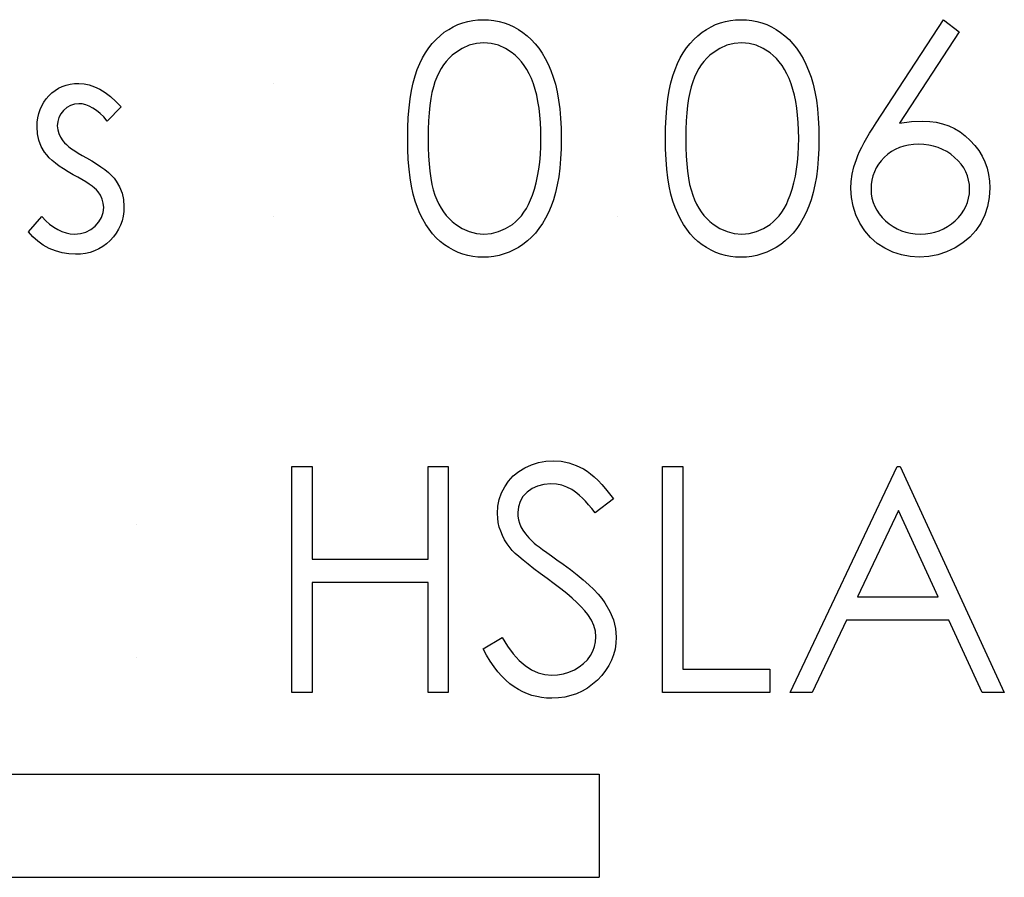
# Model space of a CAD drawing. Header units: inches. Extents: x 1687 to 2505, y -239 to -56.
# Tile 251 of 256: x 1857.508 to 1858.109, y -85.583 to -85.06. Entities that reach past the tile are written whole.
import ezdxf

# ---------------------------------------------------------------- set-up
doc = ezdxf.new("R2010")
doc.units = ezdxf.units.IN
doc.header["$LTSCALE"] = 0.5
doc.header["$MEASUREMENT"] = 0
doc.layers.add('APP-M-S', color=30, linetype='Continuous')

msp = doc.modelspace()

# ---------------------------------------------------------------- linework, layer by layer
at = {"color": 7, "linetype": 'Continuous'}
for p, q in [((1857.77252, -85.06392), (1857.77537, -85.06259)), ((1857.77537, -85.06259), (1857.77832, -85.06152)), ((1857.77832, -85.06152), (1857.78133, -85.06066)), ((1857.78133, -85.06066), (1857.78442, -85.06005)), ((1857.78442, -85.06005), (1857.78757, -85.0597)), ((1857.78757, -85.0597), (1857.79082, -85.05959)), ((1857.79082, -85.05959), (1857.79411, -85.0597)), ((1857.79411, -85.0597), (1857.79734, -85.06005)), ((1857.79734, -85.06005), (1857.80046, -85.06066)), ((1857.80046, -85.06066), (1857.80352, -85.06152)), ((1857.80352, -85.06152), (1857.8065, -85.06259)), ((1857.8065, -85.06259), (1857.8094, -85.06392)), ((1857.92975, -85.06392), (1857.93259, -85.06259)), ((1857.93259, -85.06259), (1857.93555, -85.06152)), ((1857.93555, -85.06152), (1857.93856, -85.06066)), ((1857.93856, -85.06066), (1857.94165, -85.06005)), ((1857.94165, -85.06005), (1857.94479, -85.0597)), ((1857.94479, -85.0597), (1857.94805, -85.05959)), ((1857.94805, -85.05959), (1857.95134, -85.0597)), ((1857.95134, -85.0597), (1857.95457, -85.06005)), ((1857.95457, -85.06005), (1857.95768, -85.06066)), ((1857.95768, -85.06066), (1857.96075, -85.06152)), ((1857.96075, -85.06152), (1857.96373, -85.06259)), ((1857.96373, -85.06259), (1857.96663, -85.06392)), ((1858.03045, -85.12247), (1858.07158, -85.05959)), ((1858.07157, -85.05959), (1858.0811, -85.06707)), ((1857.76201, -85.07157), (1857.76443, -85.06933)), ((1857.76443, -85.06933), (1857.76703, -85.06729)), ((1857.76703, -85.06729), (1857.76973, -85.06549)), ((1857.76973, -85.06549), (1857.77252, -85.06392)), ((1857.8094, -85.06392), (1857.81224, -85.06549)), ((1857.81224, -85.06549), (1857.81498, -85.06731)), ((1857.81498, -85.06731), (1857.8176, -85.06936)), ((1857.8176, -85.06936), (1857.82011, -85.07168)), ((1857.91923, -85.07157), (1857.92166, -85.06933)), ((1857.92166, -85.06933), (1857.92426, -85.06729)), ((1857.92426, -85.06729), (1857.92696, -85.06549)), ((1857.92696, -85.06549), (1857.92975, -85.06392)), ((1857.96663, -85.06392), (1857.96947, -85.06549)), ((1857.96947, -85.06549), (1857.9722, -85.06731)), ((1857.9722, -85.06731), (1857.97483, -85.06936)), ((1857.97483, -85.06936), (1857.97734, -85.07168)), ((1858.0811, -85.06707), (1858.04469, -85.12274)), ((1857.75762, -85.07675), (1857.75974, -85.07405)), ((1857.75974, -85.07405), (1857.76201, -85.07157)), ((1857.78224, -85.07521), (1857.77796, -85.07711)), ((1857.78668, -85.0741), (1857.78224, -85.07521)), ((1857.79124, -85.07372), (1857.78668, -85.0741)), ((1857.79574, -85.0741), (1857.79124, -85.07372)), ((1857.80013, -85.07521), (1857.79574, -85.0741)), ((1857.80438, -85.07711), (1857.80013, -85.07521)), ((1857.82011, -85.07168), (1857.82246, -85.07422)), ((1857.82246, -85.07422), (1857.82466, -85.07698)), ((1857.91484, -85.07675), (1857.91697, -85.07405)), ((1857.91697, -85.07405), (1857.91923, -85.07157)), ((1857.93947, -85.07521), (1857.93519, -85.07711)), ((1857.94391, -85.0741), (1857.93947, -85.07521)), ((1857.94847, -85.07372), (1857.94391, -85.0741)), ((1857.95296, -85.0741), (1857.94847, -85.07372)), ((1857.95735, -85.07521), (1857.95296, -85.0741)), ((1857.9616, -85.07711), (1857.95735, -85.07521)), ((1857.97734, -85.07168), (1857.97968, -85.07422)), ((1857.97968, -85.07422), (1857.98189, -85.07698)), ((1857.75378, -85.08286), (1857.75563, -85.07971)), ((1857.75563, -85.07971), (1857.75762, -85.07675)), ((1857.7718, -85.08131), (1857.76996, -85.08308)), ((1857.77379, -85.07974), (1857.7718, -85.08131)), ((1857.77796, -85.07711), (1857.77379, -85.07974)), ((1857.80854, -85.07974), (1857.80438, -85.07711)), ((1857.81053, -85.08134), (1857.80854, -85.07974)), ((1857.81241, -85.08316), (1857.81053, -85.08134)), ((1857.82466, -85.07698), (1857.82673, -85.08001)), ((1857.82673, -85.08001), (1857.82867, -85.08327)), ((1857.91101, -85.08286), (1857.91286, -85.07971)), ((1857.91286, -85.07971), (1857.91484, -85.07675)), ((1857.92903, -85.08131), (1857.92718, -85.08308)), ((1857.93102, -85.07974), (1857.92903, -85.08131)), ((1857.93519, -85.07711), (1857.93102, -85.07974)), ((1857.96577, -85.07974), (1857.9616, -85.07711)), ((1857.96776, -85.08134), (1857.96577, -85.07974)), ((1857.96964, -85.08316), (1857.96776, -85.08134)), ((1857.98189, -85.07698), (1857.98396, -85.08001)), ((1857.98396, -85.08001), (1857.9859, -85.08327)), ((1857.75058, -85.08987), (1857.7521, -85.08625)), ((1857.7521, -85.08625), (1857.75378, -85.08286)), ((1857.76662, -85.08716), (1857.76512, -85.08945)), ((1857.76822, -85.08504), (1857.76662, -85.08716)), ((1857.76996, -85.08308), (1857.76822, -85.08504)), ((1857.8142, -85.0852), (1857.81241, -85.08316)), ((1857.81586, -85.08746), (1857.8142, -85.0852)), ((1857.81741, -85.08995), (1857.81586, -85.08746)), ((1857.82867, -85.08327), (1857.83043, -85.08677)), ((1857.83043, -85.08677), (1857.83209, -85.09053)), ((1857.90781, -85.08987), (1857.90932, -85.08625)), ((1857.90932, -85.08625), (1857.91101, -85.08286)), ((1857.92384, -85.08716), (1857.92235, -85.08945)), ((1857.92544, -85.08504), (1857.92384, -85.08716)), ((1857.92718, -85.08308), (1857.92544, -85.08504)), ((1857.97143, -85.0852), (1857.96964, -85.08316)), ((1857.97309, -85.08746), (1857.97143, -85.0852)), ((1857.97463, -85.08995), (1857.97309, -85.08746)), ((1857.9859, -85.08327), (1857.98766, -85.08677)), ((1857.98766, -85.08677), (1857.98932, -85.09053)), ((1857.74923, -85.09379), (1857.75058, -85.08987)), ((1857.76374, -85.09194), (1857.7625, -85.09459)), ((1857.76512, -85.08945), (1857.76374, -85.09194)), ((1857.81884, -85.09265), (1857.81741, -85.08995)), ((1857.82017, -85.09555), (1857.81884, -85.09265)), ((1857.83209, -85.09053), (1857.83355, -85.09456)), ((1857.90645, -85.09379), (1857.90781, -85.08987)), ((1857.92097, -85.09194), (1857.91973, -85.09459)), ((1857.92235, -85.08945), (1857.92097, -85.09194)), ((1857.97607, -85.09265), (1857.97463, -85.08995)), ((1857.97739, -85.09555), (1857.97607, -85.09265)), ((1857.98932, -85.09053), (1857.99078, -85.09456)), ((1857.534, -85.10033), (1857.53635, -85.0995)), ((1857.53635, -85.0995), (1857.53881, -85.09892)), ((1857.53881, -85.09892), (1857.54137, -85.09856)), ((1857.54137, -85.09856), (1857.54408, -85.09845)), ((1857.54408, -85.09845), (1857.54728, -85.09867)), ((1857.54728, -85.09867), (1857.55048, -85.09933)), ((1857.55048, -85.09933), (1857.55371, -85.10047)), ((1857.66261, -85.09845), (1857.66261, -85.09845)), ((1857.74702, -85.10278), (1857.74804, -85.09809)), ((1857.74804, -85.09809), (1857.74923, -85.09379)), ((1857.76137, -85.09743), (1857.76038, -85.10052)), ((1857.7625, -85.09459), (1857.76137, -85.09743)), ((1857.82138, -85.0987), (1857.82017, -85.09555)), ((1857.82246, -85.10207), (1857.82138, -85.0987)), ((1857.83355, -85.09456), (1857.83485, -85.09892)), ((1857.83485, -85.09892), (1857.83593, -85.10361)), ((1857.90424, -85.10278), (1857.90527, -85.09809)), ((1857.90527, -85.09809), (1857.90645, -85.09379)), ((1857.9186, -85.09743), (1857.9176, -85.10052)), ((1857.91973, -85.09459), (1857.9186, -85.09743)), ((1857.97861, -85.0987), (1857.97739, -85.09555)), ((1857.97968, -85.10207), (1857.97861, -85.0987)), ((1857.99078, -85.09456), (1857.99208, -85.09892)), ((1857.99208, -85.09892), (1857.99315, -85.10361)), ((1857.52583, -85.10599), (1857.52771, -85.10422)), ((1857.52771, -85.10422), (1857.5297, -85.1027)), ((1857.5297, -85.1027), (1857.53179, -85.1014)), ((1857.53179, -85.1014), (1857.534, -85.10033)), ((1857.55371, -85.10047), (1857.55694, -85.10204)), ((1857.55694, -85.10204), (1857.56014, -85.10405)), ((1857.56014, -85.10405), (1857.56337, -85.10651)), ((1857.74622, -85.10786), (1857.74702, -85.10278)), ((1857.75952, -85.10397), (1857.75878, -85.10775)), ((1857.76038, -85.10052), (1857.75952, -85.10397)), ((1857.82342, -85.10566), (1857.82246, -85.10207)), ((1857.83593, -85.10361), (1857.83681, -85.10864)), ((1857.90344, -85.10786), (1857.90424, -85.10278)), ((1857.91675, -85.10397), (1857.916, -85.10775)), ((1857.9176, -85.10052), (1857.91675, -85.10397)), ((1857.98065, -85.10566), (1857.97968, -85.10207)), ((1857.99315, -85.10361), (1857.99404, -85.10864)), ((1857.52144, -85.11217), (1857.52269, -85.10999)), ((1857.52269, -85.10999), (1857.52415, -85.10792)), ((1857.52415, -85.10792), (1857.52583, -85.10599)), ((1857.54148, -85.11107), (1857.53908, -85.11184)), ((1857.54408, -85.11082), (1857.54148, -85.11107)), ((1857.5462, -85.11098), (1857.54408, -85.11082)), ((1857.54836, -85.11148), (1857.5462, -85.11098)), ((1857.55051, -85.11231), (1857.54836, -85.11148)), ((1857.56337, -85.10651), (1857.56663, -85.10941)), ((1857.56663, -85.10941), (1857.56986, -85.11278)), ((1857.74558, -85.11333), (1857.74622, -85.10786)), ((1857.75878, -85.10775), (1857.7582, -85.11192)), ((1857.8242, -85.10946), (1857.82342, -85.10566)), ((1857.82486, -85.11352), (1857.8242, -85.10946)), ((1857.83681, -85.10864), (1857.8375, -85.11399)), ((1857.90281, -85.11333), (1857.90344, -85.10786)), ((1857.916, -85.10775), (1857.91542, -85.11192)), ((1857.98142, -85.10946), (1857.98065, -85.10566)), ((1857.98209, -85.11352), (1857.98142, -85.10946)), ((1857.99404, -85.10864), (1857.99473, -85.11399)), ((1857.51907, -85.11943), (1857.51965, -85.11689)), ((1857.51965, -85.11689), (1857.52042, -85.11446)), ((1857.52042, -85.11446), (1857.52144, -85.11217)), ((1857.53315, -85.11703), (1857.53196, -85.11929)), ((1857.53483, -85.1149), (1857.53315, -85.11703)), ((1857.53685, -85.11311), (1857.53483, -85.1149)), ((1857.53908, -85.11184), (1857.53685, -85.11311)), ((1857.55269, -85.11347), (1857.55051, -85.11231)), ((1857.55484, -85.11496), (1857.55269, -85.11347)), ((1857.55705, -85.11678), (1857.55484, -85.11496)), ((1857.55926, -85.11893), (1857.55705, -85.11678)), ((1857.56986, -85.11278), (1857.56147, -85.12142)), ((1857.74511, -85.11921), (1857.74558, -85.11333)), ((1857.75773, -85.11642), (1857.7574, -85.12125)), ((1857.7582, -85.11192), (1857.75773, -85.11642)), ((1857.82535, -85.1178), (1857.82486, -85.11352)), ((1857.8375, -85.11399), (1857.838, -85.11971)), ((1857.90234, -85.11921), (1857.90281, -85.11333)), ((1857.91495, -85.11642), (1857.91462, -85.12125)), ((1857.91542, -85.11192), (1857.91495, -85.11642)), ((1857.98258, -85.1178), (1857.98209, -85.11352)), ((1857.99473, -85.11399), (1857.99522, -85.11971)), ((1857.51863, -85.12487), (1857.51874, -85.12208)), ((1857.51874, -85.12208), (1857.51907, -85.11943)), ((1857.53124, -85.12175), (1857.53099, -85.12437)), ((1857.53196, -85.11929), (1857.53124, -85.12175)), ((1857.56147, -85.12142), (1857.55926, -85.11893)), ((1857.74484, -85.12545), (1857.74511, -85.11921)), ((1857.7574, -85.12125), (1857.75717, -85.12647)), ((1857.82574, -85.1223), (1857.82535, -85.1178)), ((1857.82593, -85.12705), (1857.82574, -85.1223)), ((1857.838, -85.11971), (1857.83827, -85.12572)), ((1857.90206, -85.12545), (1857.90234, -85.11921)), ((1857.91462, -85.12125), (1857.9144, -85.12647)), ((1857.98297, -85.1223), (1857.98258, -85.1178)), ((1857.98316, -85.12705), (1857.98297, -85.1223)), ((1857.99522, -85.11971), (1857.9955, -85.12572)), ((1858.02838, -85.12567), (1858.03045, -85.12247)), ((1858.04469, -85.12274), (1858.05198, -85.12175)), ((1858.05198, -85.12175), (1858.05896, -85.12142)), ((1858.05896, -85.12142), (1858.06316, -85.12161)), ((1858.06316, -85.12161), (1858.06719, -85.12216)), ((1858.06719, -85.12216), (1858.07105, -85.12307)), ((1858.07105, -85.12307), (1858.07475, -85.12437)), ((1857.5189, -85.12912), (1857.51863, -85.12487)), ((1857.51979, -85.13309), (1857.5189, -85.12912)), ((1857.53099, -85.12437), (1857.53121, -85.12674)), ((1857.53121, -85.12674), (1857.53185, -85.12904)), ((1857.53185, -85.12904), (1857.53293, -85.1313)), ((1857.74475, -85.13207), (1857.74484, -85.12545)), ((1857.75717, -85.12647), (1857.75712, -85.13202)), ((1857.82602, -85.13202), (1857.82593, -85.12705)), ((1857.83827, -85.12572), (1857.83838, -85.13207)), ((1857.90198, -85.13207), (1857.90206, -85.12545)), ((1857.9144, -85.12647), (1857.91435, -85.13202)), ((1857.98325, -85.13202), (1857.98316, -85.12705)), ((1857.9955, -85.12572), (1857.99561, -85.13207)), ((1858.02471, -85.13171), (1858.02644, -85.12876)), ((1858.02644, -85.12876), (1858.02838, -85.12567)), ((1858.07475, -85.12437), (1858.07828, -85.12603)), ((1858.07828, -85.12603), (1858.08168, -85.12804)), ((1858.08168, -85.12804), (1858.08488, -85.13044)), ((1857.52122, -85.13687), (1857.51979, -85.13309)), ((1857.53293, -85.1313), (1857.53442, -85.13351)), ((1857.53442, -85.13351), (1857.53538, -85.13464)), ((1857.53538, -85.13464), (1857.5366, -85.1358)), ((1857.74484, -85.13864), (1857.74475, -85.13207)), ((1857.75712, -85.13202), (1857.75717, -85.13754)), ((1857.82593, -85.13699), (1857.82602, -85.13202)), ((1857.83838, -85.13207), (1857.83827, -85.13839)), ((1857.90206, -85.13864), (1857.90198, -85.13207)), ((1857.91435, -85.13202), (1857.9144, -85.13754)), ((1857.98316, -85.13699), (1857.98325, -85.13202)), ((1857.99561, -85.13207), (1857.9955, -85.13839)), ((1858.0217, -85.13732), (1858.0231, -85.13458)), ((1858.0231, -85.13458), (1858.02471, -85.13171)), ((1858.05637, -85.13555), (1858.05322, -85.13569)), ((1858.05954, -85.13569), (1858.05637, -85.13555)), ((1858.08488, -85.13044), (1858.08794, -85.1332)), ((1858.08794, -85.1332), (1858.09073, -85.13624)), ((1857.52324, -85.14038), (1857.52122, -85.13687)), ((1857.52451, -85.14206), (1857.52324, -85.14038)), ((1857.5366, -85.1358), (1857.53803, -85.13704)), ((1857.53803, -85.13704), (1857.53972, -85.13831)), ((1857.53972, -85.13831), (1857.54165, -85.13963)), ((1857.54165, -85.13963), (1857.5438, -85.14099)), ((1857.5438, -85.14099), (1857.54618, -85.14242)), ((1857.74511, -85.14485), (1857.74484, -85.13864)), ((1857.75717, -85.13754), (1857.7574, -85.14273)), ((1857.82569, -85.14179), (1857.82593, -85.13699)), ((1857.83827, -85.13839), (1857.838, -85.14438)), ((1857.90234, -85.14485), (1857.90206, -85.13864)), ((1857.9144, -85.13754), (1857.91462, -85.14273)), ((1857.98291, -85.14179), (1857.98316, -85.13699)), ((1857.9955, -85.13839), (1857.99522, -85.14438)), ((1858.01935, -85.14242), (1858.02043, -85.13991)), ((1858.02043, -85.13991), (1858.0217, -85.13732)), ((1858.03978, -85.14005), (1858.03754, -85.14168)), ((1858.04215, -85.13867), (1858.03978, -85.14005)), ((1858.04469, -85.13754), (1858.04215, -85.13867)), ((1858.0474, -85.13668), (1858.04469, -85.13754)), ((1858.05024, -85.13605), (1858.0474, -85.13668)), ((1858.05322, -85.13569), (1858.05024, -85.13605)), ((1858.06258, -85.13605), (1858.05954, -85.13569)), ((1858.0655, -85.13668), (1858.06258, -85.13605)), ((1858.06832, -85.13754), (1858.0655, -85.13668)), ((1858.071, -85.13867), (1858.06832, -85.13754)), ((1858.07356, -85.14005), (1858.071, -85.13867)), ((1858.07602, -85.14168), (1858.07356, -85.14005)), ((1858.09073, -85.13624), (1858.09316, -85.13944)), ((1858.09316, -85.13944), (1858.0952, -85.14281)), ((1857.52605, -85.14378), (1857.52451, -85.14206)), ((1857.52782, -85.14549), (1857.52605, -85.14378)), ((1857.52986, -85.1472), (1857.52782, -85.14549)), ((1857.53218, -85.14891), (1857.52986, -85.1472)), ((1857.54618, -85.14242), (1857.5488, -85.14389)), ((1857.5488, -85.14389), (1857.552, -85.14571)), ((1857.552, -85.14571), (1857.55493, -85.1475)), ((1857.55493, -85.1475), (1857.5576, -85.1493)), ((1857.74558, -85.1507), (1857.74511, -85.14485)), ((1857.7574, -85.14273), (1857.75773, -85.14758)), ((1857.75773, -85.14758), (1857.75817, -85.15206)), ((1857.82472, -85.15081), (1857.82527, -85.1464)), ((1857.82527, -85.1464), (1857.82569, -85.14179)), ((1857.838, -85.14438), (1857.8375, -85.15007)), ((1857.90281, -85.1507), (1857.90234, -85.14485)), ((1857.91462, -85.14273), (1857.91495, -85.14758)), ((1857.91495, -85.14758), (1857.9154, -85.15206)), ((1857.98195, -85.15081), (1857.9825, -85.1464)), ((1857.9825, -85.1464), (1857.98291, -85.14179)), ((1857.99522, -85.14438), (1857.99473, -85.15007)), ((1858.01695, -85.14938), (1858.01841, -85.1448)), ((1858.01841, -85.1448), (1858.01935, -85.14242)), ((1858.03357, -85.1456), (1858.03194, -85.14778)), ((1858.03544, -85.14355), (1858.03357, -85.1456)), ((1858.03754, -85.14168), (1858.03544, -85.14355)), ((1858.07837, -85.14355), (1858.07602, -85.14168)), ((1858.08049, -85.1456), (1858.07837, -85.14355)), ((1858.08234, -85.14778), (1858.08049, -85.1456)), ((1858.0952, -85.14281), (1858.09686, -85.14634)), ((1858.09686, -85.14634), (1858.09816, -85.15007)), ((1857.53472, -85.15065), (1857.53218, -85.14891)), ((1857.53754, -85.15239), (1857.53472, -85.15065)), ((1857.5406, -85.15413), (1857.53754, -85.15239)), ((1857.5576, -85.1493), (1857.56001, -85.15106)), ((1857.56001, -85.15106), (1857.56213, -85.15283)), ((1857.56213, -85.15283), (1857.56401, -85.15457)), ((1857.74624, -85.15614), (1857.74558, -85.1507)), ((1857.75817, -85.15206), (1857.75878, -85.1562)), ((1857.82397, -85.15504), (1857.82472, -85.15081)), ((1857.8375, -85.15007), (1857.83684, -85.1554)), ((1857.90347, -85.15614), (1857.90281, -85.1507)), ((1857.9154, -85.15206), (1857.916, -85.1562)), ((1857.9812, -85.15504), (1857.98195, -85.15081)), ((1857.99473, -85.15007), (1857.99407, -85.1554)), ((1858.0159, -85.15385), (1858.01695, -85.14938)), ((1858.02943, -85.15242), (1858.02854, -85.1549)), ((1858.03056, -85.15004), (1858.02943, -85.15242)), ((1858.03194, -85.14778), (1858.03056, -85.15004)), ((1858.08391, -85.15004), (1858.08234, -85.14778)), ((1858.08521, -85.15242), (1858.08391, -85.15004)), ((1858.08621, -85.1549), (1858.08521, -85.15242)), ((1858.09816, -85.15007), (1858.0991, -85.15396)), ((1857.54344, -85.15567), (1857.5406, -85.15413)), ((1857.54601, -85.15714), (1857.54344, -85.15567)), ((1857.54833, -85.15852), (1857.54601, -85.15714)), ((1857.55037, -85.15984), (1857.54833, -85.15852)), ((1857.56401, -85.15457), (1857.56561, -85.15631)), ((1857.56561, -85.15631), (1857.56693, -85.15802)), ((1857.56693, -85.15802), (1857.56898, -85.16158)), ((1857.74707, -85.16122), (1857.74624, -85.15614)), ((1857.75878, -85.1562), (1857.75949, -85.16001)), ((1857.82201, -85.16296), (1857.82309, -85.1591)), ((1857.82309, -85.1591), (1857.82397, -85.15504)), ((1857.83684, -85.1554), (1857.83595, -85.16039)), ((1857.9043, -85.16122), (1857.90347, -85.15614)), ((1857.916, -85.1562), (1857.91672, -85.16001)), ((1857.97924, -85.16296), (1857.98032, -85.1591)), ((1857.98032, -85.1591), (1857.9812, -85.15504)), ((1857.99407, -85.1554), (1857.99318, -85.16039)), ((1858.01504, -85.16249), (1858.01526, -85.15824)), ((1858.01526, -85.15824), (1858.0159, -85.15385)), ((1858.02791, -85.15749), (1858.02755, -85.16017)), ((1858.02854, -85.1549), (1858.02791, -85.15749)), ((1858.0869, -85.15749), (1858.08621, -85.1549)), ((1858.08734, -85.16017), (1858.0869, -85.15749)), ((1858.0991, -85.15396), (1858.09965, -85.15802)), ((1858.09965, -85.15802), (1858.09984, -85.16224)), ((1857.55214, -85.16111), (1857.55037, -85.15984)), ((1857.55366, -85.16232), (1857.55214, -85.16111)), ((1857.5549, -85.16346), (1857.55366, -85.16232)), ((1857.55586, -85.16451), (1857.5549, -85.16346)), ((1857.55736, -85.16669), (1857.55586, -85.16451)), ((1857.56898, -85.16158), (1857.57047, -85.16536)), ((1857.57047, -85.16536), (1857.57132, -85.16936)), ((1857.74807, -85.16594), (1857.74707, -85.16122)), ((1857.75949, -85.16001), (1857.76035, -85.16346)), ((1857.76035, -85.16346), (1857.76134, -85.16655)), ((1857.8208, -85.16666), (1857.82201, -85.16296)), ((1857.83488, -85.16506), (1857.83364, -85.16942)), ((1857.83595, -85.16039), (1857.83488, -85.16506)), ((1857.90529, -85.16594), (1857.9043, -85.16122)), ((1857.91672, -85.16001), (1857.91758, -85.16346)), ((1857.91758, -85.16346), (1857.91857, -85.16655)), ((1857.97803, -85.16666), (1857.97924, -85.16296)), ((1857.99211, -85.16506), (1857.99086, -85.16942)), ((1857.99318, -85.16039), (1857.99211, -85.16506)), ((1858.0154, -85.16804), (1858.01504, -85.16249)), ((1858.02755, -85.16017), (1858.02741, -85.16299)), ((1858.02741, -85.16299), (1858.02755, -85.16578)), ((1858.08747, -85.16299), (1858.08734, -85.16017)), ((1858.08734, -85.16578), (1858.08747, -85.16299)), ((1858.09984, -85.16224), (1858.09951, -85.16801)), ((1857.5584, -85.169), (1857.55736, -85.16669)), ((1857.55904, -85.17149), (1857.5584, -85.169)), ((1857.55926, -85.17411), (1857.55904, -85.17149)), ((1857.57132, -85.16936), (1857.57163, -85.17359)), ((1857.74928, -85.17027), (1857.74807, -85.16594)), ((1857.75066, -85.17422), (1857.74928, -85.17027)), ((1857.76134, -85.16655), (1857.76247, -85.16939)), ((1857.76247, -85.16939), (1857.76372, -85.17204)), ((1857.81848, -85.17221), (1857.8197, -85.16953)), ((1857.8197, -85.16953), (1857.8208, -85.16666)), ((1857.83364, -85.16942), (1857.83217, -85.17342)), ((1857.90651, -85.17027), (1857.90529, -85.16594)), ((1857.90789, -85.17422), (1857.90651, -85.17027)), ((1857.91857, -85.16655), (1857.9197, -85.16939)), ((1857.9197, -85.16939), (1857.92094, -85.17204)), ((1857.97571, -85.17221), (1857.97692, -85.16953)), ((1857.97692, -85.16953), (1857.97803, -85.16666)), ((1857.99086, -85.16942), (1857.9894, -85.17342)), ((1858.01642, -85.17342), (1858.0154, -85.16804)), ((1858.02755, -85.16578), (1858.02796, -85.16843)), ((1858.02796, -85.16843), (1858.02865, -85.17102)), ((1858.02865, -85.17102), (1858.02962, -85.17348)), ((1858.08527, -85.17348), (1858.08623, -85.17102)), ((1858.08623, -85.17102), (1858.08692, -85.16843)), ((1858.08692, -85.16843), (1858.08734, -85.16578)), ((1858.09951, -85.16801), (1858.09846, -85.1735)), ((1857.55796, -85.18021), (1857.55893, -85.17729)), ((1857.55893, -85.17729), (1857.55926, -85.17411)), ((1857.57149, -85.17657), (1857.5711, -85.17944)), ((1857.57163, -85.17359), (1857.57149, -85.17657)), ((1857.75221, -85.17787), (1857.75066, -85.17422)), ((1857.76372, -85.17204), (1857.76507, -85.17453)), ((1857.76507, -85.17453), (1857.76656, -85.17682)), ((1857.76656, -85.17682), (1857.76819, -85.17894)), ((1857.81407, -85.17914), (1857.81567, -85.17701)), ((1857.81567, -85.17701), (1857.81713, -85.17472)), ((1857.81713, -85.17472), (1857.81848, -85.17221)), ((1857.83054, -85.17715), (1857.82878, -85.18063)), ((1857.83217, -85.17342), (1857.83054, -85.17715)), ((1857.90943, -85.17787), (1857.90789, -85.17422)), ((1857.92094, -85.17204), (1857.9223, -85.17453)), ((1857.9223, -85.17453), (1857.92379, -85.17682)), ((1857.92379, -85.17682), (1857.92542, -85.17894)), ((1857.97129, -85.17914), (1857.97289, -85.17701)), ((1857.97289, -85.17701), (1857.97436, -85.17472)), ((1857.97436, -85.17472), (1857.97571, -85.17221)), ((1857.98777, -85.17715), (1857.98601, -85.18063)), ((1857.9894, -85.17342), (1857.98777, -85.17715)), ((1858.01816, -85.17861), (1858.01642, -85.17342)), ((1858.02962, -85.17348), (1858.03083, -85.17585)), ((1858.03083, -85.17585), (1858.03235, -85.17809)), ((1858.08253, -85.17809), (1858.08402, -85.17585)), ((1858.08402, -85.17585), (1858.08527, -85.17348)), ((1858.09846, -85.1735), (1858.09675, -85.17869)), ((1857.51333, -85.18904), (1857.52153, -85.17971)), ((1857.52153, -85.17971), (1857.5239, -85.1822)), ((1857.5239, -85.1822), (1857.5263, -85.18435)), ((1857.55407, -85.18548), (1857.55633, -85.18297)), ((1857.55633, -85.18297), (1857.55796, -85.18021)), ((1857.57044, -85.1822), (1857.56953, -85.18482)), ((1857.5711, -85.17944), (1857.57044, -85.1822)), ((1857.66261, -85.17971), (1857.66261, -85.17971)), ((1857.75392, -85.18129), (1857.75221, -85.17787)), ((1857.75577, -85.18446), (1857.75392, -85.18129)), ((1857.76819, -85.17894), (1857.76993, -85.1809)), ((1857.76993, -85.1809), (1857.7718, -85.18267)), ((1857.7718, -85.18267), (1857.77379, -85.18427)), ((1857.80857, -85.18441), (1857.81053, -85.18283)), ((1857.81053, -85.18283), (1857.81235, -85.18109)), ((1857.81235, -85.18109), (1857.81407, -85.17914)), ((1857.82878, -85.18063), (1857.82687, -85.18388)), ((1857.87283, -85.17971), (1857.87283, -85.17971)), ((1857.91115, -85.18129), (1857.90943, -85.17787)), ((1857.91299, -85.18446), (1857.91115, -85.18129)), ((1857.92542, -85.17894), (1857.92716, -85.1809)), ((1857.92716, -85.1809), (1857.92903, -85.18267)), ((1857.92903, -85.18267), (1857.93102, -85.18427)), ((1857.9658, -85.18441), (1857.96776, -85.18283)), ((1857.96776, -85.18283), (1857.96958, -85.18109)), ((1857.96958, -85.18109), (1857.97129, -85.17914)), ((1857.98601, -85.18063), (1857.9841, -85.18388)), ((1858.02056, -85.18366), (1858.01816, -85.17861)), ((1858.03235, -85.17809), (1858.03412, -85.18027)), ((1858.03412, -85.18027), (1858.03619, -85.18231)), ((1858.03619, -85.18231), (1858.03845, -85.18419)), ((1858.07641, -85.18419), (1858.07867, -85.18231)), ((1858.07867, -85.18231), (1858.08074, -85.18027)), ((1858.08074, -85.18027), (1858.08253, -85.17809)), ((1858.09675, -85.17869), (1858.09432, -85.18363)), ((1857.51601, -85.19205), (1857.51333, -85.18904)), ((1857.5263, -85.18435), (1857.52876, -85.18617)), ((1857.52876, -85.18617), (1857.53121, -85.18766)), ((1857.53121, -85.18766), (1857.53373, -85.18882)), ((1857.53373, -85.18882), (1857.53629, -85.18965)), ((1857.54504, -85.19001), (1857.54833, -85.1891)), ((1857.54833, -85.1891), (1857.55134, -85.18761)), ((1857.55134, -85.18761), (1857.55407, -85.18548)), ((1857.56831, -85.18736), (1857.56688, -85.18976)), ((1857.56953, -85.18482), (1857.56831, -85.18736)), ((1857.75775, -85.18739), (1857.75577, -85.18446)), ((1857.75988, -85.19012), (1857.75775, -85.18739)), ((1857.77379, -85.18427), (1857.77799, -85.18692)), ((1857.77799, -85.18692), (1857.78229, -85.1888)), ((1857.78229, -85.1888), (1857.78671, -85.18993)), ((1857.79579, -85.18996), (1857.80021, -85.18882)), ((1857.80021, -85.18882), (1857.80446, -85.187)), ((1857.80446, -85.187), (1857.80857, -85.18441)), ((1857.8248, -85.18692), (1857.82259, -85.18971)), ((1857.82687, -85.18388), (1857.8248, -85.18692)), ((1857.91498, -85.18739), (1857.91299, -85.18446)), ((1857.91711, -85.19012), (1857.91498, -85.18739)), ((1857.93102, -85.18427), (1857.93522, -85.18692)), ((1857.93522, -85.18692), (1857.93952, -85.1888)), ((1857.93952, -85.1888), (1857.94394, -85.18993)), ((1857.95302, -85.18996), (1857.95744, -85.18882)), ((1857.95744, -85.18882), (1857.96169, -85.187)), ((1857.96169, -85.187), (1857.9658, -85.18441)), ((1857.98203, -85.18692), (1857.97982, -85.18971)), ((1857.9841, -85.18388), (1857.98203, -85.18692)), ((1858.02357, -85.18833), (1858.02056, -85.18366)), ((1858.02713, -85.19244), (1858.02357, -85.18833)), ((1858.03845, -85.18419), (1858.04083, -85.18582)), ((1858.04083, -85.18582), (1858.04331, -85.1872)), ((1858.04331, -85.1872), (1858.0459, -85.1883)), ((1858.0459, -85.1883), (1858.04861, -85.18918)), ((1858.04861, -85.18918), (1858.05145, -85.18982)), ((1858.06343, -85.18982), (1858.06628, -85.18918)), ((1858.06628, -85.18918), (1858.06898, -85.1883)), ((1858.06898, -85.1883), (1858.07158, -85.1872)), ((1858.07158, -85.1872), (1858.07406, -85.18582)), ((1858.07406, -85.18582), (1858.07641, -85.18419)), ((1858.09128, -85.18816), (1858.08764, -85.19219)), ((1858.09432, -85.18363), (1858.09128, -85.18816)), ((1857.51901, -85.19473), (1857.51601, -85.19205)), ((1857.52235, -85.19708), (1857.51901, -85.19473)), ((1857.53629, -85.18965), (1857.53886, -85.19015)), ((1857.53886, -85.19015), (1857.54148, -85.19031)), ((1857.54148, -85.19031), (1857.54504, -85.19001)), ((1857.56318, -85.19423), (1857.561, -85.19622)), ((1857.56517, -85.19205), (1857.56318, -85.19423)), ((1857.56688, -85.18976), (1857.56517, -85.19205)), ((1857.76214, -85.19261), (1857.75988, -85.19012)), ((1857.76457, -85.19484), (1857.76214, -85.19261)), ((1857.76714, -85.19686), (1857.76457, -85.19484)), ((1857.78671, -85.18993), (1857.79124, -85.19031)), ((1857.79124, -85.19031), (1857.79579, -85.18996)), ((1857.81771, -85.19457), (1857.81506, -85.19664)), ((1857.82022, -85.19225), (1857.81771, -85.19457)), ((1857.82259, -85.18971), (1857.82022, -85.19225)), ((1857.91937, -85.19261), (1857.91711, -85.19012)), ((1857.9218, -85.19484), (1857.91937, -85.19261)), ((1857.92437, -85.19686), (1857.9218, -85.19484)), ((1857.94394, -85.18993), (1857.94847, -85.19031)), ((1857.94847, -85.19031), (1857.95302, -85.18996)), ((1857.97494, -85.19457), (1857.97229, -85.19664)), ((1857.97745, -85.19225), (1857.97494, -85.19457)), ((1857.97982, -85.18971), (1857.97745, -85.19225)), ((1858.03119, -85.196), (1858.02713, -85.19244)), ((1858.05145, -85.18982), (1858.05438, -85.19018)), ((1858.05438, -85.19018), (1858.05744, -85.19031)), ((1858.05744, -85.19031), (1858.06051, -85.19018)), ((1858.06051, -85.19018), (1858.06343, -85.18982)), ((1858.08764, -85.19219), (1858.08344, -85.19575)), ((1857.52603, -85.19906), (1857.52235, -85.19708)), ((1857.52992, -85.20064), (1857.52603, -85.19906)), ((1857.53389, -85.20177), (1857.52992, -85.20064)), ((1857.55101, -85.20149), (1857.54816, -85.20216)), ((1857.55371, -85.20056), (1857.55101, -85.20149)), ((1857.55628, -85.19937), (1857.55371, -85.20056)), ((1857.55871, -85.19793), (1857.55628, -85.19937)), ((1857.561, -85.19622), (1857.55871, -85.19793)), ((1857.76982, -85.19862), (1857.76714, -85.19686)), ((1857.77258, -85.20017), (1857.76982, -85.19862)), ((1857.77542, -85.20149), (1857.77258, -85.20017)), ((1857.77835, -85.20254), (1857.77542, -85.20149)), ((1857.80653, -85.20138), (1857.80355, -85.20249)), ((1857.80946, -85.20006), (1857.80653, -85.20138)), ((1857.8123, -85.19846), (1857.80946, -85.20006)), ((1857.81506, -85.19664), (1857.8123, -85.19846)), ((1857.92705, -85.19862), (1857.92437, -85.19686)), ((1857.92981, -85.20017), (1857.92705, -85.19862)), ((1857.93265, -85.20149), (1857.92981, -85.20017)), ((1857.93557, -85.20254), (1857.93265, -85.20149)), ((1857.96376, -85.20138), (1857.96078, -85.20249)), ((1857.96668, -85.20006), (1857.96376, -85.20138)), ((1857.96953, -85.19846), (1857.96668, -85.20006)), ((1857.97229, -85.19664), (1857.96953, -85.19846)), ((1858.03577, -85.19901), (1858.03119, -85.196)), ((1858.04072, -85.20138), (1858.03577, -85.19901)), ((1858.04588, -85.20309), (1858.04072, -85.20138)), ((1858.07348, -85.20127), (1858.0681, -85.20304)), ((1858.07864, -85.19882), (1858.07348, -85.20127)), ((1858.08344, -85.19575), (1858.07864, -85.19882)), ((1857.53795, -85.20246), (1857.53389, -85.20177)), ((1857.54212, -85.20268), (1857.53795, -85.20246)), ((1857.54521, -85.20254), (1857.54212, -85.20268)), ((1857.54816, -85.20216), (1857.54521, -85.20254)), ((1857.78133, -85.20337), (1857.77835, -85.20254)), ((1857.78442, -85.20398), (1857.78133, -85.20337)), ((1857.78757, -85.20434), (1857.78442, -85.20398)), ((1857.79082, -85.20445), (1857.78757, -85.20434)), ((1857.79411, -85.20434), (1857.79082, -85.20445)), ((1857.79734, -85.20395), (1857.79411, -85.20434)), ((1857.80048, -85.20334), (1857.79734, -85.20395)), ((1857.80355, -85.20249), (1857.80048, -85.20334)), ((1857.93856, -85.20337), (1857.93557, -85.20254)), ((1857.94165, -85.20398), (1857.93856, -85.20337)), ((1857.94479, -85.20434), (1857.94165, -85.20398)), ((1857.94805, -85.20445), (1857.94479, -85.20434)), ((1857.95134, -85.20434), (1857.94805, -85.20445)), ((1857.95457, -85.20395), (1857.95134, -85.20434)), ((1857.95771, -85.20334), (1857.95457, -85.20395)), ((1857.96078, -85.20249), (1857.95771, -85.20334)), ((1858.05123, -85.20412), (1858.04588, -85.20309)), ((1858.05678, -85.20445), (1858.05123, -85.20412)), ((1858.06255, -85.20409), (1858.05678, -85.20445)), ((1858.0681, -85.20304), (1858.06255, -85.20409)), ((1857.67409, -85.33215), (1857.68646, -85.33215)), ((1857.67409, -85.46994), (1857.67409, -85.33215)), ((1857.68646, -85.33215), (1857.68646, -85.38868)), ((1857.75712, -85.38868), (1857.75712, -85.33215)), ((1857.75712, -85.33215), (1857.76949, -85.33215)), ((1857.76949, -85.33215), (1857.76949, -85.46994)), ((1857.81246, -85.33518), (1857.81619, -85.33287)), ((1857.81619, -85.33287), (1857.82025, -85.33102)), ((1857.82025, -85.33102), (1857.8245, -85.32966)), ((1857.8245, -85.32966), (1857.82889, -85.32889)), ((1857.82889, -85.32889), (1857.83347, -85.32861)), ((1857.83347, -85.32861), (1857.83833, -85.32892)), ((1857.83833, -85.32892), (1857.84305, -85.32986)), ((1857.84305, -85.32986), (1857.84758, -85.33143)), ((1857.84758, -85.33143), (1857.85196, -85.33361)), ((1857.85196, -85.33361), (1857.85414, -85.33499)), ((1857.90021, -85.33215), (1857.91258, -85.33215)), ((1857.90021, -85.46994), (1857.90021, -85.33215)), ((1857.91258, -85.33215), (1857.91258, -85.45581)), ((1857.97795, -85.46994), (1858.04331, -85.33215)), ((1858.04331, -85.33215), (1858.04508, -85.33215)), ((1858.04508, -85.33215), (1858.10867, -85.46994)), ((1857.80631, -85.34098), (1857.80915, -85.33786)), ((1857.80915, -85.33786), (1857.81246, -85.33518)), ((1857.85414, -85.33499), (1857.85633, -85.33662)), ((1857.85633, -85.33662), (1857.85856, -85.33852)), ((1857.85856, -85.33852), (1857.86082, -85.34068)), ((1857.80197, -85.34824), (1857.80388, -85.34446)), ((1857.80388, -85.34446), (1857.80631, -85.34098)), ((1857.82058, -85.34559), (1857.81754, -85.3478)), ((1857.824, -85.34402), (1857.82058, -85.34559)), ((1857.82784, -85.34305), (1857.824, -85.34402)), ((1857.83209, -85.34275), (1857.82784, -85.34305)), ((1857.83549, -85.34297), (1857.83209, -85.34275)), ((1857.83874, -85.3436), (1857.83549, -85.34297)), ((1857.84186, -85.34468), (1857.83874, -85.3436)), ((1857.84484, -85.3462), (1857.84186, -85.34468)), ((1857.86082, -85.34068), (1857.86312, -85.34311)), ((1857.86312, -85.34311), (1857.86543, -85.34578)), ((1857.86543, -85.34578), (1857.86781, -85.34874)), ((1857.80062, -85.35222), (1857.80197, -85.34824)), ((1857.81506, -85.35045), (1857.81329, -85.3534)), ((1857.81754, -85.3478), (1857.81506, -85.35045)), ((1857.84633, -85.34716), (1857.84484, -85.3462)), ((1857.84793, -85.34838), (1857.84633, -85.34716)), ((1857.84959, -85.34981), (1857.84793, -85.34838)), ((1857.8513, -85.35147), (1857.84959, -85.34981)), ((1857.85312, -85.35335), (1857.8513, -85.35147)), ((1857.86781, -85.34874), (1857.87018, -85.35194)), ((1857.79952, -85.36077), (1857.79979, -85.35641)), ((1857.79979, -85.35641), (1857.80062, -85.35222)), ((1857.81224, -85.35666), (1857.81188, -85.36019)), ((1857.81329, -85.3534), (1857.81224, -85.35666)), ((1857.855, -85.35547), (1857.85312, -85.35335)), ((1857.85696, -85.35782), (1857.855, -85.35547)), ((1857.87018, -85.35194), (1857.859, -85.36041)), ((1857.79963, -85.36356), (1857.79952, -85.36077)), ((1857.79999, -85.36632), (1857.79963, -85.36356)), ((1857.81188, -85.36019), (1857.81199, -85.3624)), ((1857.81199, -85.3624), (1857.81238, -85.36458)), ((1857.859, -85.36041), (1857.85696, -85.35782)), ((1858.04405, -85.35901), (1858.0191, -85.41164)), ((1858.06835, -85.41164), (1858.04406, -85.35901)), ((1857.57958, -85.36748), (1857.57958, -85.36748)), ((1857.80059, -85.36903), (1857.79999, -85.36632)), ((1857.80145, -85.37165), (1857.80059, -85.36903)), ((1857.81238, -85.36458), (1857.81296, -85.36673)), ((1857.81296, -85.36673), (1857.81382, -85.36886)), ((1857.81382, -85.36886), (1857.815, -85.37101)), ((1857.80253, -85.37427), (1857.80145, -85.37165)), ((1857.80385, -85.37681), (1857.80253, -85.37427)), ((1857.815, -85.37101), (1857.81658, -85.37325)), ((1857.81658, -85.37325), (1857.81856, -85.37557)), ((1857.81856, -85.37557), (1857.82097, -85.378)), ((1857.80543, -85.37929), (1857.80385, -85.37681)), ((1857.80722, -85.38175), (1857.80543, -85.37929)), ((1857.80854, -85.3833), (1857.80722, -85.38175)), ((1857.82097, -85.378), (1857.82188, -85.3788)), ((1857.82188, -85.3788), (1857.82317, -85.37985)), ((1857.82317, -85.37985), (1857.82489, -85.38114)), ((1857.82489, -85.38114), (1857.82701, -85.38274)), ((1857.81028, -85.38509), (1857.80854, -85.3833)), ((1857.81246, -85.38708), (1857.81028, -85.38509)), ((1857.81509, -85.38931), (1857.81246, -85.38708)), ((1857.82701, -85.38274), (1857.82952, -85.38459)), ((1857.82952, -85.38459), (1857.83245, -85.38669)), ((1857.83245, -85.38669), (1857.83576, -85.38907)), ((1857.68646, -85.38868), (1857.75712, -85.38868)), ((1857.81812, -85.39177), (1857.81509, -85.38931)), ((1857.82157, -85.39445), (1857.81812, -85.39177)), ((1857.83576, -85.38907), (1857.83949, -85.39172)), ((1857.83949, -85.39172), (1857.84396, -85.395)), ((1857.82547, -85.39737), (1857.82157, -85.39445)), ((1857.8298, -85.40049), (1857.82547, -85.39737)), ((1857.84396, -85.395), (1857.84807, -85.39817)), ((1857.84807, -85.39817), (1857.8518, -85.40127)), ((1857.75712, -85.40281), (1857.68646, -85.40281)), ((1857.68646, -85.40281), (1857.68646, -85.46994)), ((1857.75712, -85.46994), (1857.75712, -85.40281)), ((1857.83413, -85.40364), (1857.8298, -85.40049)), ((1857.83814, -85.40668), (1857.83413, -85.40364)), ((1857.8518, -85.40127), (1857.85517, -85.40427)), ((1857.85517, -85.40427), (1857.85818, -85.40717)), ((1857.84175, -85.4096), (1857.83814, -85.40668)), ((1857.84504, -85.41239), (1857.84175, -85.4096)), ((1857.85818, -85.40717), (1857.86082, -85.40999)), ((1857.86082, -85.40999), (1857.86312, -85.41272)), ((1858.0191, -85.41164), (1858.06835, -85.41164)), ((1857.84796, -85.4151), (1857.84504, -85.41239)), ((1857.85056, -85.41766), (1857.84796, -85.4151)), ((1857.85276, -85.42012), (1857.85056, -85.41766)), ((1857.86312, -85.41272), (1857.86502, -85.41537)), ((1857.86502, -85.41537), (1857.86806, -85.42056)), ((1857.85464, -85.42247), (1857.85276, -85.42012)), ((1857.85679, -85.42581), (1857.85464, -85.42247)), ((1857.86806, -85.42056), (1857.87021, -85.42575)), ((1857.85834, -85.42915), (1857.85679, -85.42581)), ((1857.85928, -85.43257), (1857.85834, -85.42915)), ((1857.87021, -85.42575), (1857.87151, -85.43097)), ((1858.01239, -85.42578), (1857.99144, -85.46994)), ((1858.07486, -85.42578), (1858.01239, -85.42578)), ((1858.09523, -85.46994), (1858.07486, -85.42578)), ((1857.85958, -85.43599), (1857.85928, -85.43257)), ((1857.87151, -85.43097), (1857.87195, -85.43618)), ((1857.79068, -85.44336), (1857.80233, -85.43638)), ((1857.80233, -85.43638), (1857.80567, -85.44176)), ((1857.80567, -85.44176), (1857.80912, -85.44643)), ((1857.85768, -85.44474), (1857.85875, -85.4419)), ((1857.85875, -85.4419), (1857.85936, -85.439)), ((1857.85936, -85.439), (1857.85958, -85.43599)), ((1857.87178, -85.43988), (1857.87123, -85.44347)), ((1857.87195, -85.43618), (1857.87178, -85.43988)), ((1857.79289, -85.44728), (1857.79069, -85.44336)), ((1857.79513, -85.4509), (1857.79289, -85.44728)), ((1857.80912, -85.44643), (1857.81271, -85.45037)), ((1857.85434, -85.45007), (1857.85622, -85.4475)), ((1857.85622, -85.4475), (1857.85768, -85.44474)), ((1857.87035, -85.44692), (1857.86908, -85.45026)), ((1857.87123, -85.44347), (1857.87035, -85.44692)), ((1857.57958, -85.44874), (1857.57958, -85.44874)), ((1857.79742, -85.45424), (1857.79513, -85.4509)), ((1857.81271, -85.45037), (1857.81644, -85.4536)), ((1857.81644, -85.4536), (1857.82028, -85.45611)), ((1857.84942, -85.4544), (1857.85207, -85.45236)), ((1857.85207, -85.45236), (1857.85434, -85.45007)), ((1857.86748, -85.45349), (1857.86549, -85.45658)), ((1857.86908, -85.45026), (1857.86748, -85.45349)), ((1857.79977, -85.45727), (1857.79742, -85.45424)), ((1857.80217, -85.46003), (1857.79977, -85.45727)), ((1857.82028, -85.45611), (1857.82425, -85.45791)), ((1857.82425, -85.45791), (1857.82836, -85.45898)), ((1857.82836, -85.45898), (1857.83259, -85.45934)), ((1857.83259, -85.45934), (1857.8362, -85.45915)), ((1857.8362, -85.45915), (1857.83971, -85.45854)), ((1857.83971, -85.45854), (1857.8431, -85.45755)), ((1857.8431, -85.45755), (1857.84639, -85.45614)), ((1857.84639, -85.45614), (1857.84942, -85.4544)), ((1857.86317, -85.45954), (1857.86047, -85.46238)), ((1857.86549, -85.45658), (1857.86317, -85.45954)), ((1857.91258, -85.45581), (1857.96558, -85.45581)), ((1857.96558, -85.45581), (1857.96558, -85.46994)), ((1857.80462, -85.46249), (1857.80217, -85.46003)), ((1857.80711, -85.46467), (1857.80462, -85.46249)), ((1857.80965, -85.46655), (1857.80711, -85.46467)), ((1857.85751, -85.46497), (1857.85442, -85.46724)), ((1857.86047, -85.46238), (1857.85751, -85.46497)), ((1857.68646, -85.46994), (1857.67409, -85.46994)), ((1857.76949, -85.46994), (1857.75712, -85.46994)), ((1857.81227, -85.46818), (1857.80965, -85.46655)), ((1857.81495, -85.46958), (1857.81227, -85.46818)), ((1857.81771, -85.47077), (1857.81495, -85.46958)), ((1857.82052, -85.47174), (1857.81771, -85.47077)), ((1857.82342, -85.47251), (1857.82052, -85.47174)), ((1857.84421, -85.4719), (1857.84048, -85.47279)), ((1857.84777, -85.47069), (1857.84421, -85.4719)), ((1857.85116, -85.46914), (1857.84777, -85.47069)), ((1857.85442, -85.46724), (1857.85116, -85.46914)), ((1857.96558, -85.46994), (1857.90021, -85.46994)), ((1857.99144, -85.46994), (1857.97795, -85.46994)), ((1858.10867, -85.46994), (1858.09523, -85.46994)), ((1857.8264, -85.47303), (1857.82342, -85.47251)), ((1857.82947, -85.47337), (1857.8264, -85.47303)), ((1857.83259, -85.47348), (1857.82947, -85.47337)), ((1857.83662, -85.47331), (1857.83259, -85.47348)), ((1857.84048, -85.47279), (1857.83662, -85.47331))]:
    msp.add_line(p, q, dxfattribs=at)
at = {"layer": 'APP-M-S', "linetype": 'Continuous', "lineweight": 25}
for p, q in [((1851.46151, -85.51971), (1857.86151, -85.51971)), ((1857.86151, -85.51971), (1857.86151, -85.5827)), ((1851.46151, -85.5827), (1857.86151, -85.5827))]:
    msp.add_line(p, q, dxfattribs=at)

doc.saveas('drawing.dxf')
